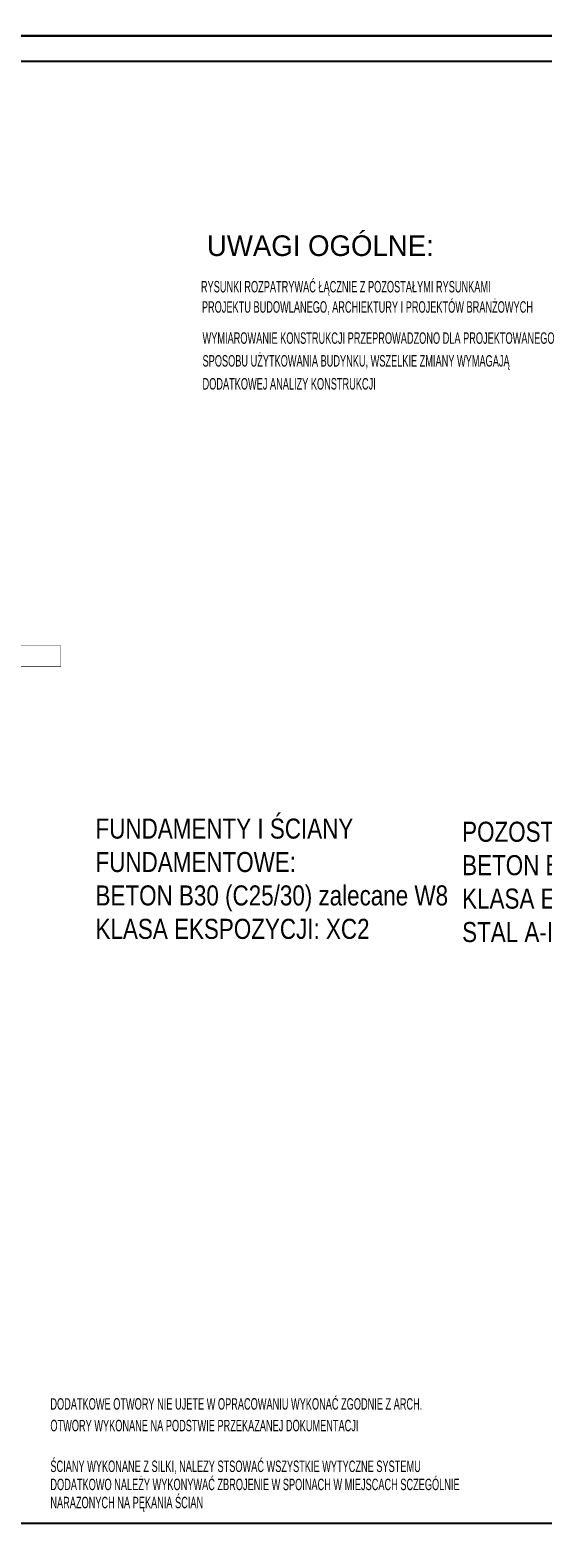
# Model space of a CAD drawing. Header units: millimetres. Extents: x -175722 to -110961, y 52375 to 104640.
# Tile 128 of 146: x -155330 to -154324, y 95752 to 98712. Entities that reach past the tile are written whole.
import ezdxf

# ---------------------------------------------------------------- set-up
doc = ezdxf.new("R2010")
doc.units = ezdxf.units.MM
doc.layers.add('1', color=7, linetype='Continuous')
doc.layers.add('BA_txg', color=3, linetype='Continuous')
doc.layers.add('A_KONSTRUKCJA', color=170, linetype='Continuous', lineweight=30)
doc.layers.add('K-Opisy', color=3, linetype='Continuous', lineweight=13)
doc.styles.add('STYL_R', font='arial.ttf')

msp = doc.modelspace()

# ---------------------------------------------------------------- linework, layer by layer
at = {"layer": '1', "color": 32}
for points in [[(-157309.65197, 98700.46147), (-153109.65197, 98700.46147), (-153109.65197, 101670.46147), (-157309.65197, 101670.46147)], [(-157309.65197, 95730.46147), (-153109.65197, 95730.46147), (-153109.65197, 98700.46147), (-157309.65197, 98700.46147)], [(-157259.65197, 95780.46147), (-153159.65197, 95780.46147), (-153159.65197, 98650.46147), (-157259.65197, 98650.46147)]]:
    msp.add_lwpolyline(points, close=True, dxfattribs=at)
at = {"layer": 'A_KONSTRUKCJA', "color": 1, "const_width": 1}
msp.add_lwpolyline([(-155269.98617, 97463.04905), (-155269.98617, 97503.04905), (-155519.98617, 97503.04905), (-155519.98617, 97463.04905)], close=True, dxfattribs=at)

# ---------------------------------------------------------------- texts
at = {"layer": 'BA_txg', "width": 0.6}
for s, p in [('RYSUNKI ROZPATRYWAĆ ŁĄCZNIE Z POZOSTAŁYMI RYSUNKAMI', (-154995.01671, 98197.02566)), ('PROJEKTU BUDOWLANEGO, ARCHIEKTURY I PROJEKTÓW BRANŻOWYCH', (-154993.13681, 98157.18864)), ('WYMIAROWANIE KONSTRUKCJI PRZEPROWADZONO DLA PROJEKTOWANEGO', (-154991.83481, 98096.13601)), ('SPOSOBU UŻYTKOWANIA BUDYNKU, WSZELKIE ZMIANY WYMAGAJĄ', (-154991.83481, 98051.41306)), ('DODATKOWEJ ANALIZY KONSTRUKCJI', (-154991.83481, 98006.33409)), ('DODATKOWE OTWORY NIE UJETE W OPRACOWANIU WYKONAĆ ZGODNIE Z ARCH.', (-155290.57789, 96003.45941)), ('OTWORY WYKONANE NA PODSTWIE PRZEKAZANEJ DOKUMENTACJI', (-155290.57789, 95960.9617)), ('ŚCIANY WYKONANE Z SILKI, NALEZY STSOWAĆ WSZYSTKIE WYTYCZNE SYSTEMU', (-155290.57789, 95881.02876)), ('DODATKOWO NALEŻY WYKONYWAĆ ZBROJENIE W SPOINACH W MIEJSCACH SCZEGÓLNIE', (-155290.57789, 95845.43992)), ('NARAZONYCH NA PĘKANIA ŚCIAN', (-155290.57789, 95809.85109))]:
    msp.add_text(s, height=22.5, dxfattribs=at).set_placement(p)
at = {"layer": 'BA_txg', "insert": (-154983.24241, 98309.04006), "char_height": 40.5, "width": 900, "attachment_point": 1}
msp.add_mtext('UWAGI OGÓLNE:', dxfattribs=at)
at = {"layer": 'K-Opisy', "char_height": 39.375, "width": 718.1924606, "attachment_point": 1, "style": 'STYL_R'}
for s, insert in [('{\\fArial|b0|i0|c238|p34;\\W0.8;FUNDAMENTY I ŚCIANY FUNDAMENTOWE:\\PBETON B30 (C25/30) zalecane W8\\PKLASA EKSPOZYCJI: XC2}', (-155201.94951, 97164.05379)), ('{\\fArial|b0|i0|c238|p34;\\W0.8;\\PPOZOSTAŁE:\\PBETON B30 (C25/30) \\PKLASA EKSPOZYCJI: XC1\\PSTAL A-IIIN (B500SP)}', (-154482.22513, 97223.44749))]:
    msp.add_mtext(s, dxfattribs=dict(at, insert=insert))

doc.saveas('drawing.dxf')
